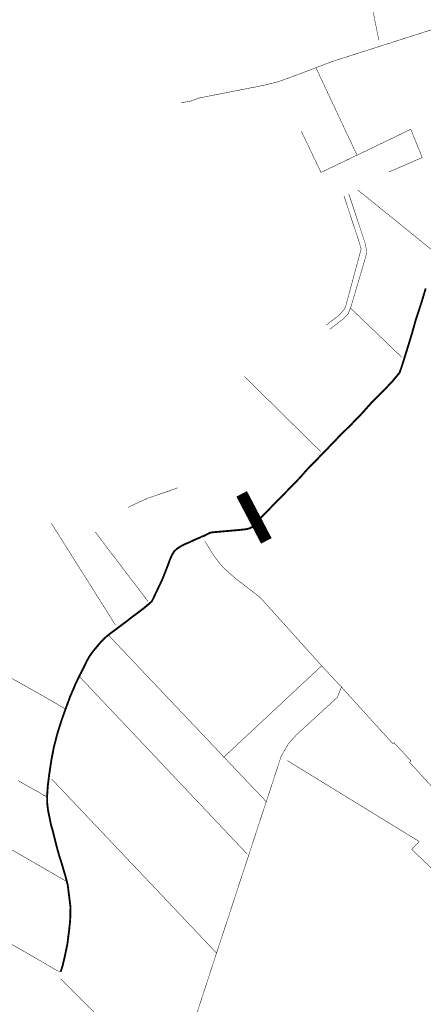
# Model space of a CAD drawing. Header units: metres. Extents: x 149734 to 159069, y 372625 to 380601.
# Tile 22 of 30: x 155660 to 156509, y 377181 to 379253. Entities that reach past the tile are written whole.
import ezdxf

# ---------------------------------------------------------------- set-up
doc = ezdxf.new("R2010")
doc.units = ezdxf.units.M
doc.header["$MEASUREMENT"] = 0
doc.layers.add('Beeklopen', color=7, linetype='Continuous', true_color=0x5291a5)
doc.layers.add('waterlopen', color=7, linetype='Continuous', true_color=0x5291a5)
doc.layers.add('Stuwen', color=3, linetype='Continuous')

msp = doc.modelspace()

# ---------------------------------------------------------------- linework, layer by layer
at = {"layer": 'Beeklopen', "const_width": 3.9}
for points in [[(155717.3, 377619.4), (155718.7, 377640.6), (155721.4, 377662.6), (155722, 377666.8), (155726.2, 377694.9), (155731.6, 377722.9), (155739.2, 377752.2), (155740.3, 377755.5), (155747.8, 377779.3), (155756.1, 377802.5), (155756.7, 377804.3), (155766.4, 377830.3), (155773.8, 377847.3), (155776.6, 377854.5), (155801.6, 377904.9), (155806.1, 377912.9), (155810.8, 377919.8), (155817.4, 377928.2), (155822.8, 377934.5), (155827.9, 377940.7), (155835.5, 377948.9), (155842.1, 377954.9), (155850.3, 377961.6), (155860, 377968.7), (155872.6, 377978.1), (155885.2, 377987.5), (155895, 377995.4), (155903.2, 378001.3), (155921.8, 378015.5), (155931.4, 378023.5), (155935.5, 378027.3), (155937.8, 378029.2), (155959.5, 378074.7), (155970.4, 378102.2), (155975.8, 378117), (155980, 378126.4), (155984.4, 378133.8), (155990.3, 378139.5), (155998.2, 378144.7), (156005.4, 378148.6), (156016.2, 378153.1), (156028.6, 378159), (156037.6, 378162.8), (156043.7, 378165.6), (156049, 378167.5), (156050.3, 378168.2), (156051.4, 378168.8), (156054.7, 378170.5), (156057.9, 378172.1), (156059.6, 378173.2), (156064.1, 378174.2), (156116.5, 378178.8), (156134.4, 378180.6), (156143.8, 378182.8), (156149.3, 378185.8), (156153.1, 378189.3), (156157.3, 378195), (156161, 378198.6), (156162, 378199.6), (156166.2, 378204), (156198.5, 378237.2), (156222.3, 378261.4), (156250.3, 378290.2), (156262.3, 378304.1), (156287.4, 378329.9), (156315.1, 378358.5), (156333.1, 378377.3), (156356.6, 378400.4), (156380.3, 378425), (156401.5, 378448.7), (156420.1, 378467.1), (156442.7, 378490.4), (156459.1, 378510.2), (156463.9, 378524), (156474.4, 378557.5), (156484.9, 378591.9), (156493.2, 378621.4), (156504.5, 378655.7), (156514.1, 378687.4)], [(155745.8, 377250), (155748.1, 377256.9), (155749.9, 377262.8), (155753.7, 377278.4), (155760.1, 377309), (155763.9, 377339.6), (155765.5, 377355.1), (155766.1, 377364.9), (155766.4, 377386.3), (155760.6, 377432.6), (155758.8, 377439.6), (155756.5, 377448.7), (155749.9, 377471.3), (155747.6, 377479), (155743, 377493), (155738.2, 377510.2), (155728.3, 377549.9), (155725.9, 377556.9), (155719.1, 377590.2), (155717.4, 377605), (155717.3, 377614.9), (155717.2, 377617.9), (155717.3, 377619.4)]]:
    msp.add_lwpolyline(points, dxfattribs=at)
at = {"layer": 'Stuwen', "const_width": 25}
msp.add_lwpolyline([(156126.7, 378255.2), (156178.7, 378156.3)], dxfattribs=at)
at = {"layer": 'waterlopen', "const_width": 1}
for points in [[(156415.4, 379209.4), (156405.3, 379260.3), (156405.2, 379260.5), (156392.2, 379325.5), (156392, 379326.7), (156385, 379361.8)], [(156568.2, 379244.9), (156317.7, 379164.9), (156283, 379151.7), (156282.7, 379151.6), (156259.8, 379142.9), (156259.3, 379142.7), (156231.3, 379132.1), (156202.6, 379121.9), (156201.6, 379121.6), (156170.7, 379114.1), (156132, 379106.6), (156109.6, 379102.2), (156070.1, 379094.4), (156036.3, 379087.8), (156028.1, 379084.7), (156019.6, 379081.5), (155999.6, 379078)], [(156283, 379151.7), (156369.5, 378967.7), (156369.6, 378967.6)], [(156252.5, 379017.5), (156293.7, 378931.4), (156347, 378956.9), (156368.8, 378967.4), (156369.5, 378967.7), (156402.9, 378983.7), (156482.6, 379022.1), (156484.3, 379018.1), (156490.7, 379002.3), (156492.2, 378998.4), (156492.4, 378997.9), (156492.6, 378997.7), (156492.6, 378997.6), (156496.8, 378987.1), (156505.8, 378965), (156506.7, 378962.7)], [(156436.9, 378932.4), (156506.7, 378962.7)], [(156352.1, 378886.3), (156385.6, 378785.2), (156387.4, 378779.8), (156389.6, 378763.9), (156387.9, 378754.5), (156356.5, 378648.1), (156350.7, 378633.8), (156341, 378623.6), (156312.1, 378601.3)], [(156371.1, 378894.5), (156371.1, 378894.5), (156428.1, 378848.4), (156438.7, 378839.8), (156531.5, 378764.7)], [(156304.9, 378610.3), (156333, 378632.1), (156343.3, 378644), (156345.6, 378649.8), (156378.2, 378770.5), (156373.7, 378785.6), (156342.1, 378881.9)], [(155717.3, 377619.4), (155718.7, 377640.6), (155721.4, 377662.6), (155722, 377666.8), (155726.2, 377694.9), (155731.6, 377722.9), (155739.2, 377752.2), (155740.3, 377755.5), (155747.8, 377779.3), (155756.1, 377802.5), (155756.7, 377804.3), (155766.4, 377830.3), (155773.8, 377847.3), (155776.6, 377854.5), (155801.6, 377904.9), (155806.1, 377912.9), (155810.8, 377919.8), (155817.4, 377928.2), (155822.8, 377934.5), (155827.9, 377940.7), (155835.5, 377948.9), (155842.1, 377954.9), (155850.3, 377961.6), (155860, 377968.7), (155872.6, 377978.1), (155885.2, 377987.5), (155895, 377995.4), (155903.2, 378001.3), (155921.8, 378015.5), (155931.4, 378023.5), (155935.5, 378027.3), (155937.8, 378029.2), (155959.5, 378074.7), (155970.4, 378102.2), (155975.8, 378117), (155980, 378126.4), (155984.4, 378133.8), (155990.3, 378139.5), (155998.2, 378144.7), (156005.4, 378148.6), (156016.2, 378153.1), (156028.6, 378159), (156037.6, 378162.8), (156043.7, 378165.6), (156049, 378167.5), (156050.3, 378168.2), (156051.4, 378168.8), (156054.7, 378170.5), (156057.9, 378172.1), (156059.6, 378173.2), (156064.1, 378174.2), (156116.5, 378178.8), (156134.4, 378180.6), (156143.8, 378182.8), (156149.3, 378185.8), (156153.1, 378189.3), (156157.3, 378195), (156161, 378198.6), (156162, 378199.6), (156166.2, 378204), (156198.5, 378237.2), (156222.3, 378261.4), (156250.3, 378290.2), (156262.3, 378304.1), (156287.4, 378329.9), (156315.1, 378358.5), (156333.1, 378377.3), (156356.6, 378400.4), (156380.3, 378425), (156401.5, 378448.7), (156420.1, 378467.1), (156442.7, 378490.4), (156459.1, 378510.2), (156463.9, 378524), (156474.4, 378557.5), (156484.9, 378591.9), (156493.2, 378621.4), (156504.5, 378655.7), (156514.1, 378687.4)], [(156355.8, 378645.9), (156421.4, 378583.1), (156463.5, 378542.7)], [(156132.4, 378502.3), (156293.2, 378343.9)], [(155992.1, 378268.1), (155972.8, 378260.9), (155949.3, 378253), (155929.8, 378246.4), (155907.2, 378236), (155901.8, 378233.5), (155887.5, 378226.8)], [(155726.1, 378193.5), (155747.8, 378159), (155812.2, 378056.9), (155857.2, 377985.4), (155861, 377979.3)], [(155818.5, 378175.1), (155923.8, 378036.6), (155929.6, 378029)], [(156048.9, 378156.2), (156069.2, 378123.5), (156081.9, 378107.2), (156091.9, 378096.4), (156114.2, 378076.9), (156128.3, 378066.1), (156162.5, 378039.7), (156169.1, 378033.4), (156186.9, 378013.7), (156234.9, 377960.4), (156295.1, 377893.5), (156336, 377849.5), (156336.7, 377848.9), (156361.9, 377821), (156443.5, 377731.1), (156444.6, 377729.8), (156445.5, 377730.7), (156447.1, 377732.1), (156448.9, 377730.2), (156476.7, 377700.1), (156482, 377694.4), (156482.9, 377693.3), (156481.2, 377691.7), (156480, 377690.6), (156554.4, 377609.2)], [(156178.2, 377607.9), (156089.4, 377701.5), (156089.4, 377701.6), (155892.7, 377909), (155847.4, 377956.8)], [(155513.2, 377940.4), (155514.7, 377939.5), (155558.6, 377915.2), (155605.2, 377888.5), (155634.9, 377871.5), (155712.2, 377828), (155743.8, 377809.7), (155756.1, 377802.5), (155757.4, 377801.8)], [(156088.2, 377700.4), (156089.4, 377701.5), (156112.2, 377722.8), (156195.6, 377800.6), (156223.5, 377826.7), (156255.6, 377856.6), (156260.9, 377861.6), (156295.1, 377893.5)], [(156138.4, 377497.4), (156134.2, 377501.8), (155896.3, 377753.5), (155818.6, 377835.5), (155804.7, 377850.3), (155785.5, 377870.6)], [(155925.7, 376833.5), (155930, 376846.7), (155974, 376981.6), (155989.2, 377027.3), (156009.9, 377092.8), (156020.5, 377125.2), (156041.5, 377190.2), (156046.7, 377206.2), (156073.8, 377289.1), (156118.2, 377424.1), (156142.1, 377496.9), (156175.6, 377598.9), (156178.6, 377607.7), (156179.5, 377610.6), (156209.8, 377703.1), (156225.3, 377729.7), (156241.7, 377748), (156328.1, 377827.1), (156333, 377839.5), (156336.7, 377848.9)], [(156222.9, 377694.1), (156228.7, 377690.5), (156228.7, 377690.5), (156341.9, 377621), (156348.4, 377617.1), (156348.4, 377617.1), (156350.4, 377615.9), (156352.8, 377614.4), (156365.5, 377606.6), (156365.8, 377606.4), (156402.6, 377583.8), (156407, 377581.1), (156418.5, 377574.1), (156424.4, 377570.5), (156500.3, 377523.9), (156485.1, 377507.9), (156484.5, 377507.3), (156588.2, 377408.6), (156629.1, 377369.7)], [(155656.4, 377651.8), (155678.8, 377639.1), (155700, 377627.5), (155709.5, 377621.3), (155712.4, 377619.8), (155713.5, 377619.7), (155714.6, 377619.6), (155717.3, 377619.4)], [(156073.8, 377289.1), (156072.7, 377290.4), (156072.6, 377290.4), (156066.9, 377296.4), (156022.5, 377343.3), (155996.4, 377370.9), (155972.2, 377396.4), (155900.8, 377471.8), (155886.3, 377487), (155884, 377489.5), (155857.4, 377517.5), (155815.9, 377561.3), (155726.9, 377655.2)], [(155456.8, 377613.8), (155712.4, 377466.4), (155758.8, 377439.6), (155759.5, 377439.2)], [(155745.8, 377250), (155748.1, 377256.9), (155749.9, 377262.8), (155753.7, 377278.4), (155760.1, 377309), (155763.9, 377339.6), (155765.5, 377355.1), (155766.1, 377364.9), (155766.4, 377386.3), (155760.6, 377432.6), (155758.8, 377439.6), (155756.5, 377448.7), (155749.9, 377471.3), (155747.6, 377479), (155743, 377493), (155738.2, 377510.2), (155728.3, 377549.9), (155725.9, 377556.9), (155719.1, 377590.2), (155717.4, 377605), (155717.3, 377614.9), (155717.2, 377617.9), (155717.3, 377619.4)], [(155460.5, 377412.1), (155470.6, 377406.3), (155512.2, 377382.5), (155539.4, 377366.9), (155550.8, 377360.2), (155585.5, 377340.2), (155620.7, 377320.1), (155625.3, 377317.4), (155660.3, 377297.5), (155698, 377275.8), (155711.5, 377268.1), (155732.2, 377255.6), (155740.3, 377251.5), (155741.6, 377251.2), (155742.9, 377250.8), (155745.8, 377250)], [(155746.2, 377234.7), (155793.1, 377187.5), (155885.3, 377094.8), (155886.7, 377093.3)]]:
    msp.add_lwpolyline(points, dxfattribs=at)

doc.saveas('drawing.dxf')
